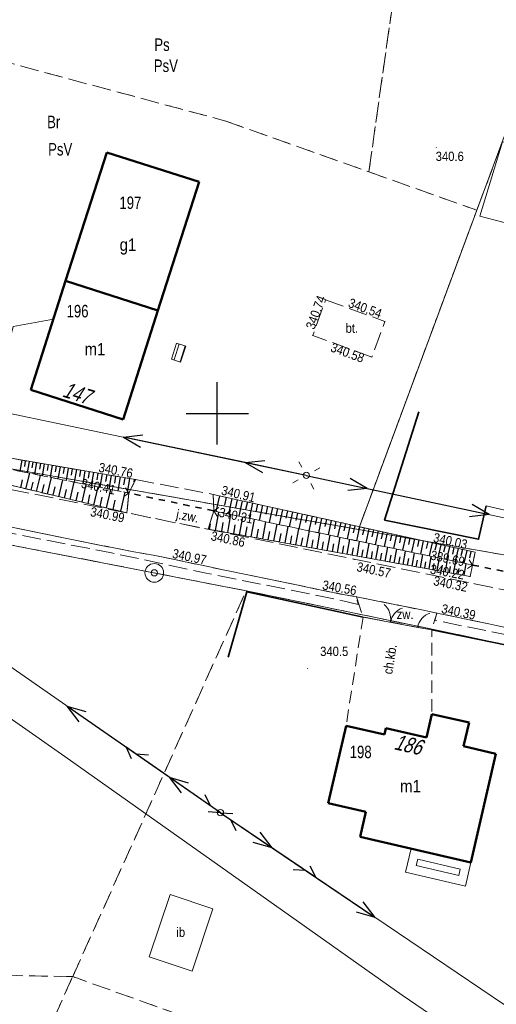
# Model space of a CAD drawing. Header units: metres. Extents: x 7523615 to 7533948, y 5492686 to 5502120.
# Tile 46 of 256: x 7529334 to 7529372, y 5498103 to 5498182. Entities that reach past the tile are written whole.
import ezdxf
from ezdxf.enums import TextEntityAlignment as Align

# ---------------------------------------------------------------- set-up
doc = ezdxf.new("R2010")
doc.units = ezdxf.units.M
for name, pattern in [('1.0_0.5', [1.5, 1, -0.5]), ('1.5_0.5', [2, 1.5, -0.5]), ('219-500', [0]), ('egkk-500', [2, 1.5, -0.5]), ('egug-500', [1, 0.5, -0.5]), ('otkz_500', [1, 0.5, -0.5]), ('otob_500', [0]), ('otof_500', [0]), ('suep_nn_500', [0]), ('sutp_500', [0])]:
    doc.linetypes.add(name, pattern=pattern)
doc.layers.get('0').update_dxf_attribs({"color": 2, "lineweight": 5})
doc.styles.get("Standard").update_dxf_attribs({"font": 'Working1250', "width": 0.75})
doc.linetypes.add('902-500', pattern='A,3.75,0,[1,ksztalty.shx,S=0.5,R=0,X=0,Y=0],3.75', length=7.5)

# ---------------------------------------------------------------- blocks, each defined once
blk = doc.blocks.new('203')
at = {"linetype": 'Continuous', "lineweight": 0}
h = blk.add_hatch(color=0, dxfattribs=at)
edge = h.paths.add_edge_path()
edge.add_arc((0, 0), 0.045, 0, 360)
blk = doc.blocks.new('PW01')
at = {"linetype": 'Continuous', "lineweight": 13}
h = blk.add_hatch(color=0, dxfattribs=at)
edge = h.paths.add_edge_path()
edge.add_arc((0, 0), 0.045, 0, 360)
blk = doc.blocks.new('US13')
at = {"color": 0, "linetype": 'Continuous', "lineweight": 13}
for radius in [0.75, 0.25]:
    blk.add_circle((0, 0), radius, dxfattribs=at)
blk = doc.blocks.new('SM01')
at = {"color": 0, "linetype": 'Continuous', "lineweight": 13}
for p, q in [((-0.53, 0.531), (-0.883, 0.884)), ((0.531, 0.531), (0.884, 0.884)), ((-0.53, -0.53), (-0.883, -0.883)), ((0.531, -0.53), (0.884, -0.883))]:
    blk.add_line(p, q, dxfattribs=at)
blk.add_circle((0, 0), 0.25, dxfattribs=at)
blk = doc.blocks.new('US15')
at = {"color": 0, "linetype": 'Continuous', "lineweight": 13}
blk.add_circle((0, 0), 0.25, dxfattribs=at)
blk = doc.blocks.new('IB05')
at = {"color": 0, "linetype": 'Continuous', "lineweight": 13}
for q in [(0.354, 0.354), (0.354, -0.354)]:
    blk.add_line((0, 0), q, dxfattribs=at)
blk = doc.blocks.new('SUEP1')
at = {"color": 0, "linetype": 'Continuous'}
for p, q in [((0, 0), (5, 0)), ((5, 0), (3.5, 0.5)), ((5, 0), (3.5, -0.5)), ((5, 0), (15, 0)), ((15, 0), (13.5, 0.5)), ((15, 0), (13.5, -0.5))]:
    blk.add_line(p, q, dxfattribs=at)
blk = doc.blocks.new('SUTP')
at = {"color": 0, "linetype": 'Continuous'}
for p, q in [((0, 0), (0.866, 0.5)), ((0, 0), (9.232, 0)), ((1.866, -0.5), (1, 0)), ((7.366, -0.5), (8.232, 0)), ((9.232, 0), (8.366, 0.5))]:
    blk.add_line(p, q, dxfattribs=at)
blk = doc.blocks.new('OK02')
at = {"color": 0, "linetype": 'Continuous', "lineweight": 0}
for centre, start, end in [((-1.5, 0), 0, 60), ((1.5, 0), 120, 180)]:
    blk.add_arc(centre, 1.5, start, end, dxfattribs=at)
blk = doc.blocks.new('OK04')
at = {"color": 0, "linetype": 'Continuous', "lineweight": 0}
blk.add_arc((1.5, 0.001), 1.5, 120, 180, dxfattribs=at)
blk = doc.blocks.new('RAMKA500K')
at = {"color": 0}
for p, q in [((150, 147.5), (150, 152.5)), ((147.5, 150), (152.5, 150))]:
    blk.add_line(p, q, dxfattribs=at)

msp = doc.modelspace()

# ---------------------------------------------------------------- linework, layer by layer
at = {"layer": '000 Inne (niezydentyfikowane)', "color": 7, "linetype": 'CONTINUOUS', "lineweight": 25, "flags": 128}
for points in [[(7529334.31, 5498146.25), (7529334.16, 5498145.36)], [(7529334.6, 5498146.2), (7529334.53, 5498145.75)], [(7529334.9, 5498146.15), (7529334.75, 5498145.24)], [(7529335.2, 5498146.1), (7529335.13, 5498145.64)], [(7529335.51, 5498146.05), (7529335.35, 5498145.12)], [(7529335.81, 5498145.99), (7529335.73, 5498145.53)], [(7529336.12, 5498145.94), (7529335.96, 5498145)], [(7529336.44, 5498145.89), (7529336.35, 5498145.41)], [(7529336.75, 5498145.83), (7529336.59, 5498144.88)], [(7529337.07, 5498145.78), (7529336.99, 5498145.3)], [(7529337.39, 5498145.72), (7529337.22, 5498144.75)], [(7529337.71, 5498145.67), (7529337.63, 5498145.18)], [(7529338.04, 5498145.61), (7529337.87, 5498144.62)], [(7529338.37, 5498145.56), (7529338.29, 5498145.05)], [(7529334.65, 5498143.94), (7529334.95, 5498145.2)], [(7529335.51, 5498143.74), (7529335.81, 5498145.03)], [(7529336.39, 5498143.53), (7529336.7, 5498144.85)], [(7529338.7, 5498145.5), (7529338.53, 5498144.49)], [(7529339.04, 5498145.44), (7529338.95, 5498144.93)], [(7529339.38, 5498145.38), (7529339.21, 5498144.35)], [(7529339.72, 5498145.33), (7529339.64, 5498144.8)], [(7529340.07, 5498145.27), (7529339.89, 5498144.22)], [(7529340.42, 5498145.21), (7529340.33, 5498144.68)], [(7529340.77, 5498145.15), (7529340.59, 5498144.08)], [(7529341.13, 5498145.09), (7529341.04, 5498144.55)], [(7529341.49, 5498145.02), (7529341.3, 5498143.93)], [(7529341.85, 5498144.96), (7529341.76, 5498144.41)], [(7529342.22, 5498144.9), (7529342.03, 5498143.79)], [(7529342.59, 5498144.84), (7529342.49, 5498144.28)], [(7529342.96, 5498144.77), (7529342.77, 5498143.64)], [(7529334.23, 5498144.04), (7529334.38, 5498144.67)], [(7529335.08, 5498143.84), (7529335.23, 5498144.48)], [(7529335.94, 5498143.64), (7529336.1, 5498144.29)], [(7529336.83, 5498143.43), (7529336.99, 5498144.1)], [(7529337.28, 5498143.32), (7529337.6, 5498144.67)], [(7529338.2, 5498143.1), (7529338.53, 5498144.49)], [(7529339.15, 5498142.88), (7529339.48, 5498144.3)], [(7529340.11, 5498142.65), (7529340.45, 5498144.1)], [(7529343.34, 5498144.71), (7529343.3, 5498144.52)], [(7529337.74, 5498143.21), (7529337.9, 5498143.9)], [(7529338.67, 5498142.99), (7529338.84, 5498143.69)], [(7529339.63, 5498142.77), (7529339.79, 5498143.48)], [(7529340.6, 5498142.54), (7529340.78, 5498143.27)], [(7529341.11, 5498142.42), (7529341.46, 5498143.9)], [(7529342.26, 5498142.15), (7529342.62, 5498143.67)], [(7529350.17, 5498143.39), (7529349.89, 5498142.14)], [(7529350.72, 5498143.27), (7529350.59, 5498142.65)], [(7529341.64, 5498142.29), (7529341.82, 5498143.04)], [(7529351.17, 5498143.17), (7529350.9, 5498141.93)], [(7529351.6, 5498143.08), (7529351.46, 5498142.46)], [(7529352.01, 5498142.99), (7529351.74, 5498141.76)], [(7529352.42, 5498142.9), (7529352.28, 5498142.28)], [(7529352.83, 5498142.8), (7529352.56, 5498141.59)], [(7529353.23, 5498142.72), (7529353.1, 5498142.11)], [(7529353.64, 5498142.63), (7529353.37, 5498141.42)], [(7529354.04, 5498142.54), (7529353.91, 5498141.93)], [(7529354.44, 5498142.45), (7529354.18, 5498141.25)], [(7529349.87, 5498140.61), (7529350.14, 5498142.09)], [(7529350.84, 5498140.44), (7529351.1, 5498141.89)], [(7529351.79, 5498140.27), (7529352.05, 5498141.69)], [(7529354.84, 5498142.36), (7529354.71, 5498141.76)], [(7529355.24, 5498142.27), (7529354.98, 5498141.08)], [(7529355.64, 5498142.18), (7529355.51, 5498141.59)], [(7529356.04, 5498142.1), (7529355.78, 5498140.91)], [(7529356.43, 5498142.01), (7529356.3, 5498141.42)], [(7529356.82, 5498141.92), (7529356.56, 5498140.75)], [(7529357.22, 5498141.84), (7529357.09, 5498141.25)], [(7529357.61, 5498141.75), (7529357.35, 5498140.59)], [(7529357.99, 5498141.66), (7529357.87, 5498141.08)], [(7529349.38, 5498140.7), (7529349.46, 5498141.13)], [(7529350.36, 5498140.53), (7529350.49, 5498141.26)], [(7529351.32, 5498140.35), (7529351.45, 5498141.07)], [(7529352.26, 5498140.18), (7529352.39, 5498140.89)], [(7529352.73, 5498140.1), (7529352.98, 5498141.5)], [(7529353.65, 5498139.93), (7529353.9, 5498141.31)], [(7529354.55, 5498139.77), (7529354.8, 5498141.12)], [(7529355.44, 5498139.61), (7529355.68, 5498140.93)], [(7529358.38, 5498141.58), (7529358.13, 5498140.42)], [(7529358.77, 5498141.49), (7529358.64, 5498140.92)], [(7529359.15, 5498141.41), (7529358.9, 5498140.26)], [(7529359.53, 5498141.32), (7529359.41, 5498140.75)], [(7529359.91, 5498141.24), (7529359.66, 5498140.1)], [(7529360.29, 5498141.16), (7529360.17, 5498140.59)], [(7529360.67, 5498141.07), (7529360.42, 5498139.94)], [(7529361.05, 5498140.99), (7529360.92, 5498140.43)], [(7529361.42, 5498140.91), (7529361.18, 5498139.79)], [(7529353.19, 5498140.01), (7529353.32, 5498140.71)], [(7529354.1, 5498139.85), (7529354.23, 5498140.53)], [(7529355, 5498139.69), (7529355.12, 5498140.36)], [(7529355.88, 5498139.53), (7529356, 5498140.19)], [(7529356.31, 5498139.45), (7529356.55, 5498140.75)], [(7529357.17, 5498139.29), (7529357.4, 5498140.58)], [(7529358.01, 5498139.14), (7529358.23, 5498140.4)], [(7529358.83, 5498138.99), (7529359.05, 5498140.23)], [(7529359.64, 5498138.85), (7529359.86, 5498140.06)], [(7529361.8, 5498140.82), (7529361.67, 5498140.27)], [(7529362.17, 5498140.74), (7529361.92, 5498139.63)], [(7529362.54, 5498140.66), (7529362.42, 5498140.11)], [(7529362.91, 5498140.58), (7529362.67, 5498139.47)], [(7529363.28, 5498140.5), (7529363.16, 5498139.95)], [(7529363.65, 5498140.42), (7529363.4, 5498139.32)], [(7529364.01, 5498140.34), (7529363.89, 5498139.79)], [(7529364.38, 5498140.25), (7529364.14, 5498139.17)], [(7529364.74, 5498140.17), (7529364.62, 5498139.63)], [(7529365.1, 5498140.09), (7529364.86, 5498139.02)], [(7529356.74, 5498139.37), (7529356.86, 5498140.02)], [(7529357.59, 5498139.22), (7529357.7, 5498139.85)], [(7529358.42, 5498139.07), (7529358.53, 5498139.69)], [(7529359.24, 5498138.92), (7529359.35, 5498139.53)], [(7529360.04, 5498138.77), (7529360.15, 5498139.38)], [(7529360.44, 5498138.7), (7529360.65, 5498139.9)], [(7529361.22, 5498138.56), (7529361.43, 5498139.73)], [(7529361.99, 5498138.42), (7529362.2, 5498139.57)], [(7529362.74, 5498138.29), (7529362.95, 5498139.42)], [(7529363.48, 5498138.15), (7529363.68, 5498139.26)], [(7529365.46, 5498140.02), (7529365.34, 5498139.48)], [(7529365.82, 5498139.94), (7529365.58, 5498138.87)], [(7529366.17, 5498139.86), (7529366.06, 5498139.32)], [(7529366.53, 5498139.78), (7529366.3, 5498138.72)], [(7529366.89, 5498139.7), (7529366.77, 5498139.17)], [(7529367.24, 5498139.62), (7529367.01, 5498138.57)], [(7529367.59, 5498139.54), (7529367.47, 5498139.02)], [(7529367.94, 5498139.47), (7529367.71, 5498138.42)], [(7529368.29, 5498139.39), (7529368.17, 5498138.87)], [(7529368.64, 5498139.31), (7529368.41, 5498138.27)], [(7529360.83, 5498138.63), (7529360.94, 5498139.22)], [(7529361.61, 5498138.49), (7529361.71, 5498139.07)], [(7529362.37, 5498138.35), (7529362.47, 5498138.92)], [(7529363.11, 5498138.22), (7529363.22, 5498138.78)], [(7529363.85, 5498138.09), (7529363.95, 5498138.64)], [(7529364.21, 5498138.02), (7529364.41, 5498139.11)], [(7529364.57, 5498137.96), (7529364.67, 5498138.5)], [(7529364.93, 5498137.89), (7529365.12, 5498138.96)], [(7529365.63, 5498137.76), (7529365.82, 5498138.82)], [(7529366.32, 5498137.64), (7529366.5, 5498138.67)], [(7529367, 5498137.52), (7529367.18, 5498138.53)], [(7529368.98, 5498139.24), (7529368.87, 5498138.72)], [(7529369.33, 5498139.16), (7529369.1, 5498138.13)], [(7529369.67, 5498139.08), (7529369.56, 5498138.57)], [(7529370.02, 5498139.01), (7529369.79, 5498137.99)], [(7529370.36, 5498138.93), (7529370.25, 5498138.42)], [(7529365.28, 5498137.83), (7529365.37, 5498138.36)], [(7529365.97, 5498137.7), (7529366.07, 5498138.22)], [(7529366.66, 5498137.58), (7529366.75, 5498138.09)], [(7529367.33, 5498137.46), (7529367.42, 5498137.96)], [(7529367.66, 5498137.4), (7529367.84, 5498138.39)], [(7529367.99, 5498137.34), (7529368.08, 5498137.83)], [(7529368.31, 5498137.28), (7529368.49, 5498138.26)], [(7529368.64, 5498137.22), (7529368.73, 5498137.71)], [(7529368.97, 5498137.16), (7529369.14, 5498138.12)], [(7529369.81, 5498137.01), (7529369.98, 5498137.95)], [(7529369.33, 5498137.1), (7529369.41, 5498137.57)]]:
    msp.add_lwpolyline(points, dxfattribs=at)
at = {"layer": '217-kontur klasyfikacyjny', "color": 7, "linetype": 'egkk-500', "lineweight": 18, "flags": 128}
for points in [[(7529362.17, 5498169.37), (7529364.22, 5498183.9)], [(7529328.41, 5498179.42), (7529350.7, 5498173.44)], [(7529350.7, 5498173.44), (7529362.17, 5498169.37)], [(7529370.83, 5498166.29), (7529373.03, 5498172.2)], [(7529362.17, 5498169.37), (7529370.83, 5498166.29)], [(7529361.33, 5498140.69), (7529370.83, 5498166.29)], [(7529323.04, 5498147.37), (7529361.33, 5498140.69)], [(7529352.32, 5498135.77), (7529321.09, 5498141.85)], [(7529338.4, 5498104.83), (7529352.32, 5498135.77)], [(7529367.37, 5498132.67), (7529352.32, 5498135.77)], [(7529379.12, 5498130.18), (7529367.37, 5498132.67)], [(7529338.4, 5498104.83), (7529314.78, 5498105.24)], [(7529318.07, 5498059.62), (7529338.4, 5498104.83)], [(7529373.43, 5498092.35), (7529338.4, 5498104.83)]]:
    msp.add_lwpolyline(points, dxfattribs=at)
at = {"layer": '218-kontur użytku gruntowego', "color": 7, "linetype": 'egug-500', "lineweight": 18, "flags": 128}
for points in [[(7529364.22, 5498183.9), (7529362.17, 5498169.37)], [(7529328.41, 5498179.42), (7529350.7, 5498173.44)], [(7529350.7, 5498173.44), (7529362.17, 5498169.37)], [(7529370.83, 5498166.29), (7529373.03, 5498172.2)], [(7529362.17, 5498169.37), (7529370.83, 5498166.29)], [(7529370.83, 5498166.29), (7529361.33, 5498140.69)], [(7529361.33, 5498140.69), (7529323.04, 5498147.37)], [(7529352.32, 5498135.77), (7529321.09, 5498141.85)], [(7529361.33, 5498140.69), (7529381.29, 5498137.21)], [(7529338.4, 5498104.83), (7529352.32, 5498135.77)], [(7529352.32, 5498135.77), (7529367.37, 5498132.67)], [(7529367.37, 5498132.67), (7529379.12, 5498130.18)], [(7529338.4, 5498104.83), (7529314.78, 5498105.24)], [(7529318.07, 5498059.62), (7529338.4, 5498104.83)], [(7529373.43, 5498092.35), (7529338.4, 5498104.83)]]:
    msp.add_lwpolyline(points, dxfattribs=at)
at = {"layer": '219-działka ewidencyjna', "color": 3, "linetype": '219-500', "lineweight": 18, "flags": 128}
for points in [[(7529361.33, 5498140.69), (7529373.03, 5498172.2)], [(7529323.04, 5498147.37), (7529361.33, 5498140.69)], [(7529321.09, 5498141.85), (7529352.32, 5498135.77)], [(7529361.33, 5498140.69), (7529381.29, 5498137.21)], [(7529352.32, 5498135.77), (7529367.37, 5498132.67)], [(7529367.37, 5498132.67), (7529379.12, 5498130.18)]]:
    msp.add_lwpolyline(points, dxfattribs=at)
at = {"layer": '312-budynek ewidencyjny', "color": 7, "linetype": 'CONTINUOUS', "lineweight": 50, "flags": 128}
for points in [[(7529337.83, 5498160.62), (7529341.13, 5498170.93)], [(7529341.13, 5498170.93), (7529348.54, 5498168.56)], [(7529348.54, 5498168.56), (7529345.24, 5498158.25)], [(7529335.04, 5498151.89), (7529337.83, 5498160.62)], [(7529337.83, 5498160.62), (7529345.24, 5498158.25)], [(7529345.24, 5498158.25), (7529342.45, 5498149.52)], [(7529342.45, 5498149.52), (7529335.04, 5498151.89)], [(7529366.79, 5498124), (7529367.23, 5498125.89)], [(7529367.23, 5498125.89), (7529370.21, 5498125.2)], [(7529370.21, 5498125.2), (7529369.77, 5498123.31)], [(7529358.9, 5498118.74), (7529360.34, 5498124.95)], [(7529360.34, 5498124.95), (7529363.42, 5498124.24)], [(7529363.42, 5498124.24), (7529363.53, 5498124.75)], [(7529363.53, 5498124.75), (7529366.79, 5498124)], [(7529369.77, 5498123.31), (7529372.37, 5498122.71)], [(7529372.37, 5498122.71), (7529370.35, 5498113.99)], [(7529361.92, 5498118.04), (7529358.9, 5498118.74)], [(7529361.46, 5498116.05), (7529361.92, 5498118.04)], [(7529370.35, 5498113.99), (7529361.46, 5498116.05)]]:
    msp.add_lwpolyline(points, dxfattribs=at)
at = {"layer": '352-schody', "color": 7, "linetype": 'CONTINUOUS', "lineweight": 18, "flags": 128}
msp.add_lwpolyline([(7529346.73, 5498155.64), (7529347.47, 5498155.4), (7529347.06, 5498154.12), (7529346.32, 5498154.36)], close=True, dxfattribs=at)
msp.add_lwpolyline([(7529346.73, 5498155.64), (7529347.47, 5498155.4), (7529347.06, 5498154.12), (7529346.32, 5498154.36)], close=True, dxfattribs=at)
for points in [[(7529346.549, 5498154.286), (7529346.959, 5498155.566)], [(7529347.025, 5498154.131), (7529347.434, 5498155.411)]]:
    msp.add_lwpolyline(points, dxfattribs=at)
at = {"layer": 'brama', "color": 7, "linetype": 'otob_500', "lineweight": 18, "flags": 128}
for points in [[(7529371.59, 5498142.59), (7529376.42, 5498141.47)], [(7529361.7, 5498133.67), (7529366.09, 5498132.84)]]:
    msp.add_lwpolyline(points, dxfattribs=at)
at = {"layer": 'chodnik', "color": 7, "linetype": '1.0_0.5', "lineweight": 18, "flags": 128}
msp.add_lwpolyline([(7529361.7, 5498133.67), (7529360.34, 5498124.94), (7529363.42, 5498124.24), (7529363.53, 5498124.75), (7529366.79, 5498124), (7529367.23, 5498125.89), (7529367.21, 5498132.64)], close=True, dxfattribs=at)
at = {"layer": 'furtka', "color": 7, "linetype": 'otof_500', "lineweight": 18, "flags": 128}
msp.add_lwpolyline([(7529366.09, 5498132.84), (7529367.21, 5498132.64)], dxfattribs=at)
at = {"layer": 'inna budowla', "color": 7, "linetype": 'CONTINUOUS', "lineweight": 18, "flags": 128}
for points in [[(7529376.98, 5498170.68), (7529375.39, 5498164.68), (7529371.08, 5498165.82), (7529372.9, 5498171.77)], [(7529344.55, 5498106.42), (7529346.22, 5498111.41), (7529349.66, 5498110.26), (7529347.99, 5498105.27)]]:
    msp.add_lwpolyline(points, close=True, dxfattribs=at)
at = {"layer": 'jezdnia', "color": 7, "linetype": '1.5_0.5', "lineweight": 18, "flags": 128}
for points in [[(7529785.93, 5498055.25), (7529788.19, 5498053.07), (7529784.18, 5498046.62), (7529782.41, 5498044.07), (7529778.45, 5498044.14), (7529779.89, 5498045.98), (7529778.9, 5498047.17), (7529777.4, 5498048.31), (7529776.76, 5498048.72), (7529751.34, 5498053.96), (7529724.5, 5498059.44), (7529704.79, 5498063.42), (7529694.01, 5498065.63), (7529678.42, 5498068.99), (7529662.47, 5498072.11), (7529649.53, 5498074.84), (7529638.26, 5498077.16), (7529629.79, 5498079), (7529614.86, 5498082.17), (7529602.97, 5498084.69), (7529585.62, 5498088.33), (7529565.36, 5498092.48), (7529541.14, 5498097.58), (7529516.37, 5498102.83), (7529488.83, 5498108.68), (7529477.7, 5498111.24), (7529460.7, 5498114.72), (7529450.92, 5498116.83), (7529437.26, 5498119.72), (7529432.83, 5498120.56), (7529431.2, 5498120.88), (7529408.14, 5498125.59), (7529402.5, 5498126.77), (7529396.95, 5498128), (7529379.42, 5498131.51), (7529367.63, 5498133.99), (7529361.17, 5498135.3), (7529360.24, 5498135.44), (7529349.14, 5498137.74), (7529345.54, 5498138.49), (7529341.69, 5498139.21), (7529330.62, 5498141.46), (7529317.69, 5498143.99), (7529309.41, 5498145.63), (7529299.42, 5498147.59), (7529284.3, 5498151), (7529270.76, 5498154.05), (7529259.16, 5498156.59), (7529254.28, 5498157.61), (7529244.95, 5498159.31), (7529237.55, 5498160.48), (7529212.53, 5498163.8), (7529199.9, 5498165.44), (7529181.18, 5498167.93), (7529173.38, 5498168.98), (7529169.82, 5498169.37), (7529170.24, 5498172.26), (7529173.9, 5498171.84), (7529175.63, 5498171.6), (7529180.6, 5498170.97), (7529181.38, 5498170.86), (7529195.19, 5498168.92), (7529198.55, 5498168.53), (7529212.85, 5498166.75), (7529238.1, 5498163.35), (7529245.64, 5498162.21), (7529254.52, 5498160.63), (7529259.9, 5498159.49), (7529271.2, 5498156.77), (7529274.65, 5498155.99), (7529281.24, 5498154.48), (7529284.2, 5498153.83), (7529288.55, 5498152.9), (7529299.94, 5498150.46), (7529309.81, 5498148.54), (7529318.07, 5498146.89), (7529330.27, 5498144.53), (7529342.75, 5498142.03), (7529346.11, 5498141.34), (7529370.61, 5498136.35), (7529375.61, 5498135.32), (7529396.72, 5498131.05), (7529402.52, 5498129.86), (7529431.72, 5498123.7), (7529433.67, 5498123.37), (7529438.96, 5498122.4), (7529441.55, 5498121.71), (7529452.14, 5498119.48), (7529461.2, 5498117.64), (7529477.86, 5498114.14), (7529489.67, 5498111.54), (7529517, 5498105.72), (7529541.56, 5498100.49), (7529565.95, 5498095.38), (7529586.13, 5498091.19), (7529602.72, 5498087.74), (7529615.55, 5498085.04), (7529630.32, 5498081.91), (7529650.19, 5498077.71), (7529663.1, 5498075), (7529679.11, 5498071.67), (7529695.33, 5498068.38), (7529705.49, 5498066.35), (7529725.14, 5498062.37), (7529752.25, 5498056.83), (7529778.27, 5498051.95), (7529780.14, 5498051.92), (7529782.01, 5498052.16), (7529783.73, 5498053.07), (7529784.73, 5498053.81)], [(7529361.3, 5498134.67), (7529360.08, 5498134.98), (7529348.98, 5498137.22), (7529341.51, 5498138.82), (7529317.53, 5498143.47), (7529299.29, 5498147.1), (7529280.4, 5498151.21), (7529273.7, 5498152.71), (7529268.16, 5498154.05), (7529258.91, 5498156.1), (7529258.38, 5498155.37), (7529254.08, 5498156.27), (7529254.12, 5498156.91), (7529244.83, 5498158.93), (7529237.48, 5498160.08), (7529212.44, 5498163.38), (7529199.89, 5498164.94), (7529198.79, 5498164.95), (7529198.17, 5498163.46), (7529194.83, 5498164.03), (7529194.37, 5498165.21), (7529181.01, 5498167.41), (7529179.49, 5498166.43), (7529176.74, 5498166.93), (7529175.95, 5498167.96), (7529169.72, 5498168.63), (7529169.82, 5498169.37), (7529173.38, 5498168.98), (7529181.18, 5498167.93), (7529199.9, 5498165.44), (7529212.53, 5498163.8), (7529237.55, 5498160.48), (7529244.95, 5498159.31), (7529254.28, 5498157.61), (7529259.16, 5498156.59), (7529270.76, 5498154.05), (7529284.3, 5498151), (7529299.42, 5498147.59), (7529309.41, 5498145.63), (7529317.69, 5498143.99), (7529330.62, 5498141.46), (7529341.69, 5498139.21), (7529345.54, 5498138.49), (7529349.14, 5498137.74), (7529360.24, 5498135.44), (7529361.17, 5498135.3)], [(7529343.45, 5498144.69), (7529349.68, 5498143.5), (7529349.72, 5498142.18), (7529349.28, 5498140.72), (7529346.11, 5498141.34), (7529342.75, 5498142.03), (7529342.92, 5498143.61)], [(7529367.63, 5498133.99), (7529379.42, 5498131.51), (7529396.95, 5498128), (7529402.5, 5498126.77), (7529408.14, 5498125.59), (7529431.2, 5498120.88), (7529432.83, 5498120.56), (7529437.26, 5498119.72), (7529450.92, 5498116.83), (7529460.7, 5498114.72), (7529477.7, 5498111.24), (7529488.83, 5498108.68), (7529516.37, 5498102.83), (7529541.14, 5498097.58), (7529565.36, 5498092.48), (7529585.62, 5498088.33), (7529602.97, 5498084.69), (7529614.86, 5498082.17), (7529629.79, 5498079), (7529638.26, 5498077.16), (7529649.53, 5498074.84), (7529662.47, 5498072.11), (7529678.42, 5498068.99), (7529694.01, 5498065.63), (7529704.79, 5498063.42), (7529724.5, 5498059.44), (7529751.34, 5498053.96), (7529776.76, 5498048.72), (7529777.4, 5498048.31), (7529778.9, 5498047.17), (7529779.89, 5498045.98), (7529777.17, 5498040.24), (7529776.46, 5498040.46), (7529778.59, 5498045.2), (7529777.83, 5498047), (7529776.42, 5498047.82), (7529774.6, 5498048.49), (7529754.6, 5498052.7), (7529731.36, 5498057.41), (7529708.33, 5498062.17), (7529684.89, 5498066.86), (7529662.31, 5498071.5), (7529638.11, 5498076.49), (7529633.05, 5498076.99), (7529632.08, 5498076.55), (7529628.34, 5498077.47), (7529628.25, 5498078.38), (7529613.75, 5498081.73), (7529589.06, 5498086.82), (7529564.85, 5498091.97), (7529541.07, 5498096.93), (7529539.82, 5498096.6), (7529538.48, 5498094.97), (7529537.08, 5498089.73), (7529534.74, 5498089.99), (7529535.91, 5498096.73), (7529535.05, 5498098.01), (7529516.21, 5498102.19), (7529488.67, 5498108.19), (7529487.43, 5498107.8), (7529486.83, 5498106.01), (7529482.86, 5498106.93), (7529482.85, 5498108.21), (7529482.52, 5498109.49), (7529460.53, 5498114.19), (7529437.97, 5498118.71), (7529436.53, 5498117.85), (7529433.67, 5498118.49), (7529432.27, 5498119.85), (7529407.99, 5498125.02), (7529402.01, 5498125.96), (7529400.38, 5498123.23), (7529397.72, 5498111.27), (7529390.3, 5498113.08), (7529394.56, 5498122.01), (7529396.91, 5498125.21), (7529396.94, 5498127.14), (7529385.23, 5498129.84), (7529367.47, 5498133.4)]]:
    msp.add_lwpolyline(points, close=True, dxfattribs=at)
at = {"layer": 'obszar utwardzony', "color": 7, "linetype": '1.5_0.5', "lineweight": 18, "flags": 128}
for points in [[(7529358.7, 5498159.11), (7529363.46, 5498157.37), (7529362.42, 5498154.51), (7529357.66, 5498156.25)], [(7529361.17, 5498135.3), (7529367.63, 5498133.99), (7529367.21, 5498132.64), (7529366.09, 5498132.84), (7529361.7, 5498133.67)]]:
    msp.add_lwpolyline(points, close=True, dxfattribs=at)
at = {"layer": 'ogrodzenie trwałe', "color": 7, "linetype": '902-500', "lineweight": 35, "flags": 128}
for points in [[(7529371.59, 5498142.59), (7529370.97, 5498139.91), (7529363.43, 5498141.44), (7529366.18, 5498150.13)], [(7529350.89, 5498130.44), (7529352.37, 5498135.7), (7529361.7, 5498133.67)], [(7529367.21, 5498132.64), (7529379.38, 5498130.16), (7529377.33, 5498116.6)]]:
    msp.add_lwpolyline(points, dxfattribs=at)
at = {"layer": 'przepust', "color": 7, "linetype": 'otkz_500', "lineweight": 35, "flags": 128}
for points in [[(7529349.72, 5498142.18), (7529342.92, 5498143.61)], [(7529370.49, 5498137.84), (7529376.66, 5498136.6)]]:
    msp.add_lwpolyline(points, dxfattribs=at)
at = {"layer": 'przewód elektroenergetyczny niskiego napięcia', "color": 1, "linetype": 'suep_nn_500', "lineweight": 18, "flags": 128}
for points in [[(7529313.16, 5498154.21), (7529357.15, 5498145.03)], [(7529357.15, 5498145.03), (7529394.39, 5498137.05)], [(7529315.12, 5498142.4), (7529350.26, 5498117.97)], [(7529350.26, 5498117.97), (7529388.24, 5498092.29)]]:
    msp.add_lwpolyline(points, dxfattribs=at)
at = {"layer": 'przewód gazowy', "color": 7, "linetype": 'CONTINUOUS', "lineweight": 18, "flags": 128}
for points in [[(7529379.93, 5498093.06), (7529364.83, 5498103.35), (7529337.78, 5498122.49), (7529326.47, 5498130.38), (7529297.28, 5498148.66), (7529290.93, 5498152.98), (7529280.03, 5498160.38), (7529271.31, 5498165.87), (7529242.66, 5498185.34), (7529224.31, 5498197.97), (7529196.89, 5498216.72)], [(7529336.85, 5498157.56), (7529333.62, 5498156.96), (7529330.69, 5498144.99), (7529326.47, 5498130.38)]]:
    msp.add_lwpolyline(points, dxfattribs=at)
at = {"layer": 'przewód telekomunikacyjny napowietrzny', "color": 30, "linetype": 'sutp_500', "lineweight": 18, "flags": 128}
for points in [[(7529315.12, 5498142.4), (7529350.26, 5498117.97)], [(7529350.26, 5498117.97), (7529388.24, 5498092.29)]]:
    msp.add_lwpolyline(points, dxfattribs=at)
at = {"layer": 'rów przydrożny (poligon)', "color": 7, "linetype": 'CONTINUOUS', "lineweight": 18, "flags": 128}
for points in [[(7529330.79, 5498146.85), (7529343.45, 5498144.69), (7529342.92, 5498143.61), (7529342.75, 5498142.03), (7529330.27, 5498144.98), (7529318.18, 5498147.47), (7529309.94, 5498149.06), (7529300.06, 5498151.13), (7529284.27, 5498154.54), (7529281.39, 5498155.11), (7529274.02, 5498157.08), (7529274.71, 5498158.73), (7529281.98, 5498157.23), (7529284.48, 5498156.74), (7529300.52, 5498153.13), (7529310.78, 5498151.08)], [(7529349.68, 5498143.5), (7529370.69, 5498138.86), (7529370.49, 5498137.84), (7529370.3, 5498136.92), (7529349.28, 5498140.72), (7529349.72, 5498142.18)]]:
    msp.add_lwpolyline(points, close=True, dxfattribs=at)
at = {"layer": 'skarpa nieumocniona', "color": 7, "linetype": '1.0_0.5', "lineweight": 18, "flags": 128}
for points in [[(7529330.79, 5498146.85), (7529343.45, 5498144.69), (7529342.92, 5498143.61), (7529318.4, 5498148.51), (7529300.28, 5498152.17), (7529284.55, 5498155.49), (7529281.55, 5498156.24), (7529274.69, 5498157.89), (7529274.71, 5498158.73), (7529281.98, 5498157.23), (7529284.48, 5498156.74), (7529300.52, 5498153.13), (7529310.78, 5498151.08)], [(7529330.79, 5498146.85), (7529343.45, 5498144.69), (7529342.92, 5498143.61), (7529318.4, 5498148.51), (7529300.28, 5498152.17), (7529284.55, 5498155.49), (7529281.55, 5498156.24), (7529274.69, 5498157.89), (7529274.71, 5498158.73), (7529281.98, 5498157.23), (7529284.48, 5498156.74), (7529300.52, 5498153.13), (7529310.78, 5498151.08)], [(7529342.75, 5498142.03), (7529330.27, 5498144.98), (7529309.94, 5498149.06), (7529284.27, 5498154.54), (7529281.39, 5498155.11), (7529274.02, 5498157.08), (7529274.69, 5498157.89), (7529284.55, 5498155.49), (7529300.28, 5498152.17), (7529318.4, 5498148.51), (7529342.92, 5498143.61)], [(7529342.75, 5498142.03), (7529330.27, 5498144.98), (7529309.94, 5498149.06), (7529284.27, 5498154.54), (7529281.39, 5498155.11), (7529274.02, 5498157.08), (7529274.69, 5498157.89), (7529284.55, 5498155.49), (7529300.28, 5498152.17), (7529318.4, 5498148.51), (7529342.92, 5498143.61)], [(7529349.68, 5498143.5), (7529370.69, 5498138.86), (7529370.49, 5498137.84), (7529349.72, 5498142.18)], [(7529349.68, 5498143.5), (7529370.69, 5498138.86), (7529370.49, 5498137.84), (7529349.72, 5498142.18)], [(7529370.49, 5498137.84), (7529370.3, 5498136.92), (7529349.28, 5498140.72), (7529349.72, 5498142.18)], [(7529370.49, 5498137.84), (7529370.3, 5498136.92), (7529349.28, 5498140.72), (7529349.72, 5498142.18)]]:
    msp.add_lwpolyline(points, close=True, dxfattribs=at)
at = {"layer": 'taras', "color": 0, "lineweight": 18}
for p, q in [((7529365.12, 5498113.2), (7529365.56, 5498115.1)), ((7529365.56, 5498115.1), (7529370.35, 5498113.99)), ((7529365.968, 5498113.729), (7529366.09, 5498114.252)), ((7529366.09, 5498114.252), (7529369.502, 5498113.461)), ((7529370.35, 5498113.99), (7529369.91, 5498112.09)), ((7529369.91, 5498112.09), (7529365.12, 5498113.2)), ((7529369.38, 5498112.938), (7529365.968, 5498113.729)), ((7529369.502, 5498113.461), (7529369.38, 5498112.938))]:
    msp.add_line(p, q, dxfattribs=at)

# ---------------------------------------------------------------- block references
at = {"layer": '203-punkt graniczny', "color": 3, "linetype": 'CONTINUOUS', "lineweight": 18}
for p in [(7529361.33, 5498140.69), (7529352.32, 5498135.77), (7529367.37, 5498132.67)]:
    msp.add_blockref('203', p, dxfattribs=at)
at = {"layer": 'brama', "color": 7, "linetype": 'CONTINUOUS', "lineweight": 18, "rotation": 349.294}
msp.add_blockref('OK02', (7529363.895, 5498133.255), dxfattribs=at)
at = {"layer": 'furtka', "color": 7, "linetype": 'CONTINUOUS', "lineweight": 18, "rotation": 349.875}
msp.add_blockref('OK04', (7529366.09, 5498132.84), dxfattribs=at)
at = {"layer": 'latarnia', "color": 7, "linetype": 'CONTINUOUS', "lineweight": 18, "rotation": -16.271}
msp.add_blockref('SM01', (7529357.15, 5498145.03), dxfattribs=at)
at = {"layer": 'pikieta naturalna', "color": 7, "linetype": 'CONTINUOUS', "lineweight": 13}
for p in [(7529367.58, 5498171.33), (7529357.26, 5498129.54)]:
    msp.add_blockref('PW01', p, dxfattribs=at)
at = {"layer": 'pikieta sztuczna', "color": 7, "linetype": 'CONTINUOUS', "lineweight": 13}
for p in [(7529363.46, 5498157.37), (7529357.66, 5498156.25), (7529362.35, 5498154.54), (7529343.45, 5498144.69), (7529342.92, 5498143.61), (7529349.68, 5498143.5), (7529342.75, 5498142.03), (7529349.72, 5498142.18), (7529349.28, 5498140.72), (7529345.54, 5498138.49), (7529370.69, 5498138.86), (7529360.99, 5498138.28), (7529370.49, 5498137.84), (7529370.3, 5498136.92), (7529370.61, 5498136.35), (7529361.17, 5498135.3), (7529367.63, 5498133.99)]:
    msp.add_blockref('PW01', p, dxfattribs=at)
at = {"layer": 'przepust', "color": 7, "linetype": 'CONTINUOUS', "lineweight": 35}
for p, rotation in [((7529342.92, 5498143.61), 528.124), ((7529349.72, 5498142.18), 348.124), ((7529370.49, 5498137.84), 528.637)]:
    msp.add_blockref('IB05', p, dxfattribs=dict(at, rotation=rotation))
at = {"layer": 'przewód elektroenergetyczny niskiego napięcia', "color": 1, "linetype": 'CONTINUOUS', "lineweight": 18}
for p, rotation in [((7529357.15, 5498145.03), 168.212), ((7529357.15, 5498145.03), 347.905), ((7529350.26, 5498117.97), 145.192), ((7529350.26, 5498117.97), 325.936)]:
    msp.add_blockref('SUEP1', p, dxfattribs=dict(at, rotation=rotation))
at = {"layer": 'przewód telekomunikacyjny napowietrzny', "color": 30, "linetype": 'CONTINUOUS', "lineweight": 18}
for rotation in [145.192, 325.936]:
    msp.add_blockref('SUTP', (7529350.26, 5498117.97), dxfattribs=dict(at, rotation=rotation))
at = {"layer": 'studnia zwykła', "color": 7, "linetype": 'CONTINUOUS', "lineweight": 18}
msp.add_blockref('US13', (7529344.95, 5498137.21), dxfattribs=at)
at = {"layer": 'słup przewodów napowietrznych', "color": 7, "linetype": 'CONTINUOUS', "lineweight": 18}
msp.add_blockref('US15', (7529350.26, 5498117.97), dxfattribs=at)
at = {"layer": 'Wstawianie ramki sekcyjnej z opisem', "color": 7, "linetype": 'CONTINUOUS', "lineweight": 13}
msp.add_blockref('RAMKA500K', (7529200, 5498000), dxfattribs=at)

# ---------------------------------------------------------------- texts
at = {"layer": '209-oznaczenie konturu klasyfikacyjnego', "color": 7, "linetype": 'CONTINUOUS', "lineweight": 18, "width": 0.79}
for p in [(7529344.91, 5498178.38), (7529336.43, 5498171.68)]:
    msp.add_text('PsV', height=1, dxfattribs=at).set_placement(p, align=Align.TOP_LEFT)
at = {"layer": '210-oznaczenie konturu użytku gruntowego', "color": 7, "linetype": 'CONTINUOUS', "lineweight": 18, "width": 0.79}
for s, p in [('Ps', (7529344.95, 5498179.07)), ('Br', (7529336.35, 5498172.87))]:
    msp.add_text(s, height=1, dxfattribs=at).set_placement(p)
at = {"layer": '238-Punkt adresowy budynku', "color": 7, "linetype": 'CONTINUOUS', "lineweight": 25, "oblique": 15, "width": 0.79}
for s, rotation, p in [('147', -17.733, (7529338.55, 5498151.03)), ('186', 347.041, (7529365.19, 5498122.83))]:
    msp.add_text(s, height=1.25, rotation=rotation, dxfattribs=at).set_placement(p, align=Align.CENTER)
at = {"layer": '312-oznaczenie budynku ewidencyjnego', "color": 7, "linetype": 'CONTINUOUS', "lineweight": 18, "width": 0.79}
for s, p in [('197', (7529342.15, 5498166.39)), ('196', (7529337.91, 5498157.7)), ('198', (7529360.63, 5498122.35))]:
    msp.add_text(s, height=1, dxfattribs=at).set_placement(p)
at = {"layer": '312-oznaczenie budynku ewidencyjnego-Atr117', "color": 7, "width": 0.9}
for s, p in [('g1', (7529342.84, 5498163.53)), ('m1', (7529340.19, 5498155.15)), ('m1', (7529365.51, 5498120.11))]:
    msp.add_text(s, height=1, dxfattribs=at).set_placement(p, align=Align.MIDDLE_CENTER)
at = {"layer": 'chodnik-Atr17', "color": 7, "width": 0.9}
msp.add_text('ch.kb.', height=0.75, rotation=81.135, dxfattribs=at).set_placement((7529364.04, 5498129.04))
at = {"layer": 'inna budowla-Atr17', "color": 7, "width": 0.9}
msp.add_text('ib', height=0.75, dxfattribs=at).set_placement((7529346.72, 5498108.02))
at = {"layer": 'jezdnia-Atr17', "color": 7, "width": 0.9}
msp.add_text('j.zw.', height=0.75, rotation=348.933, dxfattribs=at).set_placement((7529346.66, 5498141.57))
at = {"layer": 'obszar utwardzony-Atr17', "color": 7, "width": 0.9}
for s, p in [('bt.', (7529360.3, 5498156.46)), ('zw.', (7529364.4, 5498133.51))]:
    msp.add_text(s, height=0.75, dxfattribs=at).set_placement(p)
at = {"layer": 'pikieta naturalna-Atr2', "color": 7, "width": 0.9}
for s, p in [('340.6', (7529367.53, 5498170.24)), ('340.5', (7529358.26, 5498130.54))]:
    msp.add_text(s, height=0.75, dxfattribs=at).set_placement(p)
at = {"layer": 'pikieta sztuczna-Atr2', "color": 7, "width": 0.9}
for s, rotation, p in [('340.74', 70.017, (7529357.79, 5498156.68)), ('340.91', 346.576, (7529350.27, 5498143.5)), ('340.03', -12.454, (7529367.28, 5498139.7)), ('340.97', 348.231, (7529346.34, 5498138.42)), ('339.69', 348.198, (7529367.06, 5498138.29)), ('340.22', 349.753, (7529367.04, 5498137.16)), ('340.32', -11.512, (7529367.3, 5498136.23)), ('340.39', 348.493, (7529367.94, 5498133.99))]:
    msp.add_text(s, height=0.75, rotation=rotation, dxfattribs=at).set_placement(p)
for s, rotation, p in [('340.54', 339.92, (7529363.04, 5498157.61)), ('340.76', 349.373, (7529343.15, 5498144.81)), ('340.56', 350.059, (7529361.11, 5498135.41))]:
    msp.add_text(s, height=0.75, rotation=rotation, dxfattribs=at).set_placement(p, align=Align.RIGHT)
for s, rotation, p in [('340.58', 339.92, (7529361.88, 5498154.75)), ('340.99', 348.86, (7529342.62, 5498141.97))]:
    msp.add_text(s, height=0.75, rotation=rotation, dxfattribs=at).set_placement(p, align=Align.TOP_RIGHT)
for s, p in [('340.41', (7529339.11, 5498144.41)), ('340.31', (7529350.16, 5498142.09))]:
    msp.add_text(s, height=0.75, rotation=348.124, dxfattribs=at).set_placement(p, align=Align.MIDDLE_LEFT)
for s, rotation, p in [('340.86', 348.229, (7529349.59, 5498140.57)), ('340.57', 348.346, (7529361.29, 5498138.09))]:
    msp.add_text(s, height=0.75, rotation=rotation, dxfattribs=at).set_placement(p, align=Align.TOP_LEFT)

doc.saveas('drawing.dxf')
